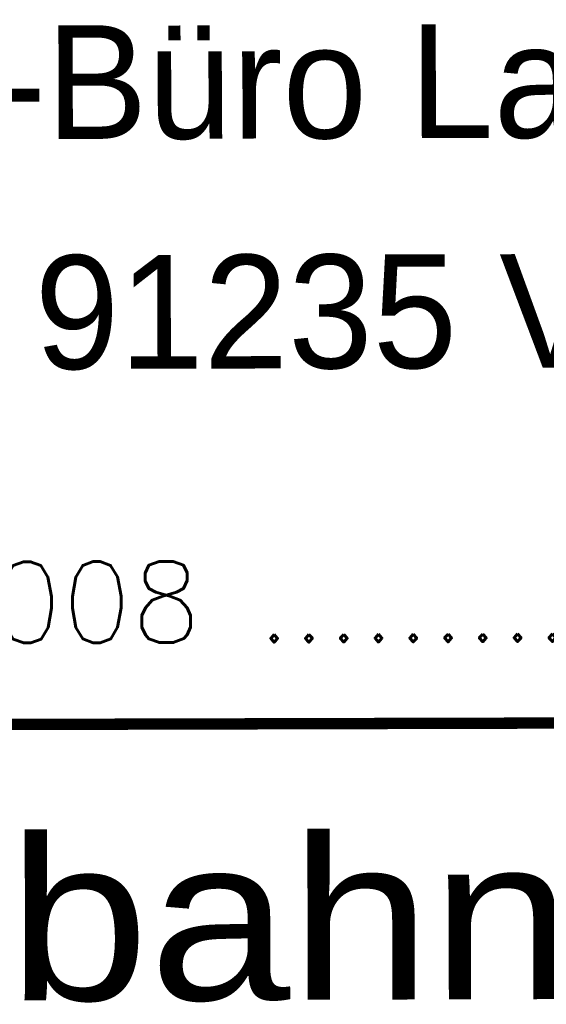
# Model space of a CAD drawing. Extents: x 0 to 1135, y 0 to 420.
# Tile 10 of 31: x 1076 to 1092, y 40 to 70. Entities that reach past the tile are written whole.
import ezdxf
from ezdxf.enums import TextEntityAlignment as Align

# ---------------------------------------------------------------- set-up
doc = ezdxf.new("R2010")
doc.units = 0
doc.header["$LTSCALE"] = 2
doc.header["$MEASUREMENT"] = 0
doc.linetypes.add('AUSGEZOGEN', pattern=[0])
doc.layers.add('LEGENDE', color=7, linetype='AUSGEZOGEN')
doc.styles.add('ROMANS', font='romans.shx', dxfattribs={"width": 0.8})
doc.styles.add('UNIR-H', font='unir_h.shx', dxfattribs={"width": 0.8})
doc.styles.add('UNIR-O', font='unir_o.shx')

msp = doc.modelspace()

# ---------------------------------------------------------------- linework, layer by layer
at = {"layer": 'LEGENDE', "const_width": 0.35}
msp.add_lwpolyline([(1057.168, 48.396), (1124.168, 48.568)], dxfattribs=at)

# ---------------------------------------------------------------- texts
at = {"layer": 'LEGENDE', "style": 'UNIR-O'}
for s, p in [('Ing.-Büro Lars Kustner', (1090.622, 66.504)), ('91235 Velden', (1090.536, 59.422))]:
    msp.add_text(s, height=3.5, rotation=0.1472, dxfattribs=at).set_placement(p, align=Align.CENTER)
at = {"layer": 'LEGENDE', "style": 'ROMANS'}
msp.add_text('01.07.2008 ...........................', height=2.5, rotation=0.1472, dxfattribs=at).set_placement((1061.929, 50.917))
at = {"layer": 'LEGENDE', "style": 'UNIR-H', "width": 1.0947}
msp.add_text('Autobahndirektion', height=5, rotation=0.1472, dxfattribs=at).set_placement((1059.19, 39.901), (1122.19, 40.063), align=Align.FIT)

doc.saveas('drawing.dxf')
